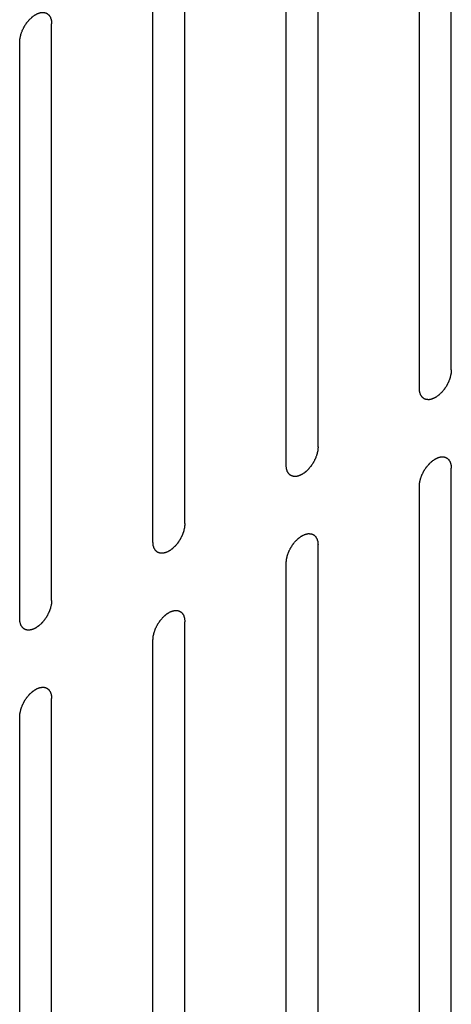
# Model space of a CAD drawing. Header units: inches. Extents: x 5 to 265, y 5 to 171.
# Tile 160 of 212: x 198.475 to 199.192, y 139.102 to 140.741. Entities that reach past the tile are written whole.
import ezdxf

# ---------------------------------------------------------------- set-up
doc = ezdxf.new("R2010")
doc.units = ezdxf.units.IN
doc.header["$LTSCALE"] = 14.96
doc.header["$MEASUREMENT"] = 0
doc.layers.get('0').update_dxf_attribs({"linetype": 'CONTINUOUS'})

msp = doc.modelspace()

# ---------------------------------------------------------------- linework, layer by layer
at = {"color": 7, "linetype": 'Continuous'}
for p, q in [((199.1918, 140.1578), (199.1918, 141.1172)), ((199.1388, 140.1272), (199.1388, 141.0866)), ((198.9705, 140.03), (198.9705, 140.9894)), ((198.9174, 139.9994), (198.9174, 140.9588)), ((198.7492, 139.9022), (198.7492, 140.8616)), ((198.6961, 139.8716), (198.6961, 140.831)), ((198.5278, 139.7745), (198.5278, 140.7339)), ((198.4748, 139.7439), (198.4748, 140.7032)), ((199.1918, 139.0351), (199.1918, 139.9945)), ((199.1388, 139.0045), (199.1388, 139.9639)), ((198.9705, 138.9073), (198.9705, 139.8667)), ((198.9174, 138.8767), (198.9174, 139.8361)), ((198.7492, 138.7796), (198.7492, 139.7389)), ((198.6961, 138.7489), (198.6961, 139.7083)), ((198.5278, 138.6518), (198.5278, 139.6112)), ((198.4748, 138.6212), (198.4748, 139.5806))]:
    msp.add_line(p, q, dxfattribs=at)
for points in [[(198.4748, 140.7032), (198.4748, 140.7038), (198.4749, 140.7048), (198.475, 140.7064), (198.4752, 140.7077), (198.4752, 140.7086), (198.4753, 140.7091), (198.4753, 140.7095), (198.4754, 140.7099), (198.4755, 140.7104), (198.4757, 140.7114), (198.476, 140.7128), (198.4764, 140.7141), (198.4766, 140.7151), (198.4767, 140.7157), (198.4768, 140.7161), (198.477, 140.7165), (198.4771, 140.717), (198.4775, 140.718), (198.478, 140.7194), (198.4785, 140.7208), (198.4789, 140.7218), (198.4791, 140.7223), (198.4792, 140.7227), (198.4794, 140.7232), (198.4797, 140.7237), (198.4802, 140.7247), (198.4809, 140.7261), (198.4816, 140.7274), (198.4821, 140.7284), (198.4824, 140.729), (198.4826, 140.7294), (198.4828, 140.7298), (198.4831, 140.7303), (198.4837, 140.7312), (198.4846, 140.7324), (198.4854, 140.7337), (198.486, 140.7346), (198.4863, 140.7351), (198.4866, 140.7355), (198.4869, 140.7358), (198.4872, 140.7363), (198.4879, 140.7371), (198.4888, 140.7382), (198.4898, 140.7393), (198.4905, 140.7401), (198.4908, 140.7406), (198.4911, 140.741), (198.4914, 140.7412), (198.4918, 140.7416), (198.4926, 140.7423), (198.4936, 140.7432), (198.4946, 140.7442), (198.4953, 140.7449), (198.4958, 140.7452), (198.4961, 140.7456), (198.4964, 140.7458), (198.4968, 140.7461), (198.4976, 140.7466), (198.4987, 140.7474), (198.4998, 140.7481), (198.5005, 140.7486), (198.501, 140.7489), (198.5013, 140.7492), (198.5016, 140.7493), (198.5021, 140.7495), (198.5028, 140.7499), (198.5039, 140.7504), (198.505, 140.7509), (198.5057, 140.7512), (198.5061, 140.7514), (198.5065, 140.7516), (198.5068, 140.7516), (198.5072, 140.7517), (198.5079, 140.7519), (198.5089, 140.7521), (198.51, 140.7524), (198.5107, 140.7525), (198.5111, 140.7526), (198.5114, 140.7527), (198.5117, 140.7527), (198.5121, 140.7527), (198.5127, 140.7526), (198.5137, 140.7526), (198.5147, 140.7526), (198.5153, 140.7526), (198.5157, 140.7525), (198.516, 140.7525), (198.5162, 140.7524), (198.5166, 140.7523), (198.5172, 140.7521), (198.518, 140.7518), (198.5189, 140.7515), (198.5195, 140.7512), (198.5198, 140.7511), (198.5201, 140.751), (198.5203, 140.7509), (198.5205, 140.7506), (198.521, 140.7502), (198.5217, 140.7497), (198.5224, 140.7491), (198.5229, 140.7487), (198.5231, 140.7485), (198.5234, 140.7483), (198.5235, 140.7481), (198.5237, 140.7477), (198.5241, 140.7472), (198.5246, 140.7464), (198.5251, 140.7456), (198.5254, 140.745), (198.5256, 140.7447), (198.5258, 140.7445), (198.5259, 140.7441), (198.526, 140.7437), (198.5262, 140.743), (198.5266, 140.742), (198.5269, 140.741), (198.5271, 140.7403), (198.5272, 140.7399), (198.5273, 140.7396), (198.5273, 140.7392), (198.5274, 140.7388), (198.5275, 140.7379), (198.5276, 140.7367), (198.5277, 140.7353), (198.5278, 140.7343), (198.5278, 140.7339)], [(199.1918, 140.1578), (199.1918, 140.1573), (199.1917, 140.1563), (199.1915, 140.1547), (199.1914, 140.1534), (199.1914, 140.1525), (199.1913, 140.152), (199.1913, 140.1516), (199.1912, 140.1512), (199.1911, 140.1506), (199.1909, 140.1497), (199.1905, 140.1483), (199.1902, 140.1469), (199.19, 140.1459), (199.1899, 140.1454), (199.1898, 140.145), (199.1896, 140.1446), (199.1894, 140.144), (199.1891, 140.143), (199.1886, 140.1416), (199.1881, 140.1403), (199.1877, 140.1393), (199.1875, 140.1387), (199.1874, 140.1383), (199.1872, 140.1379), (199.1869, 140.1373), (199.1864, 140.1364), (199.1857, 140.135), (199.185, 140.1336), (199.1845, 140.1326), (199.1842, 140.1321), (199.184, 140.1317), (199.1838, 140.1313), (199.1835, 140.1308), (199.1829, 140.1299), (199.182, 140.1286), (199.1812, 140.1274), (199.1806, 140.1265), (199.1803, 140.126), (199.18, 140.1256), (199.1797, 140.1252), (199.1794, 140.1248), (199.1787, 140.124), (199.1778, 140.1228), (199.1768, 140.1217), (199.1761, 140.1209), (199.1758, 140.1205), (199.1755, 140.1201), (199.1752, 140.1198), (199.1748, 140.1194), (199.174, 140.1188), (199.173, 140.1178), (199.172, 140.1169), (199.1712, 140.1162), (199.1708, 140.1158), (199.1705, 140.1155), (199.1702, 140.1153), (199.1698, 140.115), (199.169, 140.1145), (199.1679, 140.1137), (199.1668, 140.1129), (199.166, 140.1124), (199.1656, 140.1121), (199.1653, 140.1119), (199.165, 140.1117), (199.1645, 140.1115), (199.1638, 140.1112), (199.1627, 140.1107), (199.1616, 140.1102), (199.1609, 140.1098), (199.1605, 140.1096), (199.1601, 140.1095), (199.1598, 140.1094), (199.1594, 140.1093), (199.1587, 140.1092), (199.1577, 140.1089), (199.1566, 140.1087), (199.1559, 140.1085), (199.1555, 140.1084), (199.1552, 140.1083), (199.1549, 140.1084), (199.1545, 140.1084), (199.1538, 140.1084), (199.1529, 140.1084), (199.1519, 140.1085), (199.1513, 140.1085), (199.1509, 140.1085), (199.1506, 140.1085), (199.1504, 140.1086), (199.15, 140.1087), (199.1494, 140.109), (199.1486, 140.1093), (199.1477, 140.1096), (199.1471, 140.1098), (199.1468, 140.1099), (199.1465, 140.11), (199.1463, 140.1102), (199.1461, 140.1104), (199.1456, 140.1108), (199.1449, 140.1114), (199.1442, 140.112), (199.1437, 140.1123), (199.1435, 140.1126), (199.1432, 140.1127), (199.1431, 140.113), (199.1429, 140.1133), (199.1425, 140.1139), (199.142, 140.1147), (199.1415, 140.1155), (199.1412, 140.116), (199.141, 140.1164), (199.1408, 140.1166), (199.1407, 140.1169), (199.1406, 140.1173), (199.1404, 140.118), (199.14, 140.119), (199.1397, 140.12), (199.1395, 140.1207), (199.1394, 140.1211), (199.1393, 140.1214), (199.1393, 140.1218), (199.1392, 140.1223), (199.1391, 140.1231), (199.139, 140.1243), (199.1389, 140.1258), (199.1388, 140.1267), (199.1388, 140.1272)], [(198.9705, 140.03), (198.9704, 140.0295), (198.9704, 140.0285), (198.9702, 140.0269), (198.9701, 140.0256), (198.97, 140.0247), (198.97, 140.0242), (198.97, 140.0238), (198.9699, 140.0234), (198.9698, 140.0228), (198.9695, 140.0219), (198.9692, 140.0205), (198.9689, 140.0191), (198.9687, 140.0182), (198.9686, 140.0176), (198.9685, 140.0172), (198.9683, 140.0168), (198.9681, 140.0162), (198.9678, 140.0153), (198.9673, 140.0139), (198.9668, 140.0125), (198.9664, 140.0115), (198.9662, 140.0109), (198.9661, 140.0105), (198.9658, 140.0101), (198.9656, 140.0096), (198.9651, 140.0086), (198.9644, 140.0072), (198.9637, 140.0058), (198.9632, 140.0049), (198.9629, 140.0043), (198.9627, 140.0039), (198.9625, 140.0035), (198.9621, 140.003), (198.9615, 140.0021), (198.9607, 140.0008), (198.9599, 139.9996), (198.9593, 139.9987), (198.959, 139.9982), (198.9587, 139.9978), (198.9584, 139.9975), (198.958, 139.997), (198.9574, 139.9962), (198.9564, 139.9951), (198.9555, 139.9939), (198.9548, 139.9931), (198.9544, 139.9927), (198.9542, 139.9923), (198.9538, 139.9921), (198.9534, 139.9917), (198.9527, 139.991), (198.9517, 139.99), (198.9506, 139.9891), (198.9499, 139.9884), (198.9495, 139.988), (198.9492, 139.9877), (198.9489, 139.9875), (198.9484, 139.9872), (198.9477, 139.9867), (198.9466, 139.9859), (198.9455, 139.9852), (198.9447, 139.9846), (198.9443, 139.9843), (198.944, 139.9841), (198.9436, 139.984), (198.9432, 139.9838), (198.9425, 139.9834), (198.9414, 139.9829), (198.9403, 139.9824), (198.9396, 139.9821), (198.9391, 139.9819), (198.9388, 139.9817), (198.9385, 139.9816), (198.9381, 139.9815), (198.9374, 139.9814), (198.9363, 139.9811), (198.9353, 139.9809), (198.9346, 139.9807), (198.9342, 139.9807), (198.9338, 139.9806), (198.9336, 139.9806), (198.9332, 139.9806), (198.9325, 139.9806), (198.9316, 139.9807), (198.9306, 139.9807), (198.93, 139.9807), (198.9296, 139.9807), (198.9293, 139.9807), (198.929, 139.9808), (198.9287, 139.981), (198.9281, 139.9812), (198.9272, 139.9815), (198.9264, 139.9818), (198.9258, 139.982), (198.9255, 139.9822), (198.9252, 139.9822), (198.925, 139.9824), (198.9247, 139.9826), (198.9243, 139.983), (198.9236, 139.9836), (198.9229, 139.9842), (198.9224, 139.9846), (198.9221, 139.9848), (198.9219, 139.9849), (198.9218, 139.9852), (198.9216, 139.9855), (198.9212, 139.9861), (198.9207, 139.9869), (198.9202, 139.9877), (198.9198, 139.9883), (198.9196, 139.9886), (198.9195, 139.9888), (198.9194, 139.9891), (198.9193, 139.9895), (198.919, 139.9902), (198.9187, 139.9912), (198.9184, 139.9923), (198.9182, 139.993), (198.9181, 139.9934), (198.9179, 139.9936), (198.9179, 139.994), (198.9179, 139.9945), (198.9178, 139.9953), (198.9177, 139.9965), (198.9176, 139.998), (198.9175, 139.9989), (198.9174, 139.9994)], [(199.1388, 139.9639), (199.1388, 139.9644), (199.1389, 139.9655), (199.139, 139.967), (199.1391, 139.9683), (199.1392, 139.9692), (199.1392, 139.9697), (199.1393, 139.9701), (199.1394, 139.9705), (199.1395, 139.9711), (199.1397, 139.9721), (199.14, 139.9734), (199.1403, 139.9748), (199.1405, 139.9758), (199.1407, 139.9763), (199.1408, 139.9767), (199.1409, 139.9771), (199.1411, 139.9777), (199.1415, 139.9787), (199.142, 139.9801), (199.1425, 139.9814), (199.1428, 139.9824), (199.1431, 139.983), (199.1432, 139.9834), (199.1434, 139.9838), (199.1437, 139.9844), (199.1442, 139.9853), (199.1449, 139.9867), (199.1456, 139.9881), (199.146, 139.9891), (199.1463, 139.9896), (199.1465, 139.99), (199.1468, 139.9904), (199.1471, 139.9909), (199.1477, 139.9918), (199.1485, 139.9931), (199.1494, 139.9943), (199.1499, 139.9952), (199.1503, 139.9957), (199.1505, 139.9961), (199.1508, 139.9965), (199.1512, 139.9969), (199.1519, 139.9977), (199.1528, 139.9989), (199.1538, 140), (199.1544, 140.0008), (199.1548, 140.0012), (199.1551, 140.0016), (199.1554, 140.0019), (199.1558, 140.0023), (199.1565, 140.0029), (199.1576, 140.0039), (199.1586, 140.0048), (199.1593, 140.0055), (199.1597, 140.0059), (199.16, 140.0062), (199.1604, 140.0064), (199.1608, 140.0067), (199.1616, 140.0072), (199.1627, 140.008), (199.1638, 140.0088), (199.1645, 140.0093), (199.165, 140.0096), (199.1653, 140.0098), (199.1656, 140.01), (199.166, 140.0102), (199.1668, 140.0105), (199.1679, 140.011), (199.1689, 140.0115), (199.1697, 140.0119), (199.1701, 140.0121), (199.1704, 140.0122), (199.1707, 140.0123), (199.1712, 140.0124), (199.1719, 140.0125), (199.1729, 140.0128), (199.1739, 140.013), (199.1747, 140.0132), (199.1751, 140.0133), (199.1754, 140.0134), (199.1757, 140.0133), (199.1761, 140.0133), (199.1767, 140.0133), (199.1777, 140.0133), (199.1786, 140.0132), (199.1793, 140.0132), (199.1797, 140.0132), (199.18, 140.0132), (199.1802, 140.0131), (199.1806, 140.013), (199.1811, 140.0127), (199.182, 140.0124), (199.1828, 140.0121), (199.1834, 140.0119), (199.1838, 140.0118), (199.184, 140.0117), (199.1842, 140.0115), (199.1845, 140.0113), (199.185, 140.0109), (199.1857, 140.0103), (199.1864, 140.0097), (199.1868, 140.0094), (199.1871, 140.0091), (199.1873, 140.009), (199.1875, 140.0087), (199.1877, 140.0084), (199.188, 140.0078), (199.1885, 140.007), (199.189, 140.0062), (199.1894, 140.0057), (199.1896, 140.0053), (199.1898, 140.0051), (199.1899, 140.0048), (199.19, 140.0044), (199.1902, 140.0037), (199.1905, 140.0027), (199.1908, 140.0017), (199.1911, 140.001), (199.1912, 140.0006), (199.1913, 140.0003), (199.1913, 139.9999), (199.1914, 139.9994), (199.1914, 139.9986), (199.1915, 139.9974), (199.1917, 139.9959), (199.1918, 139.995), (199.1918, 139.9945)], [(198.7492, 139.9022), (198.7491, 139.9017), (198.749, 139.9007), (198.7489, 139.8991), (198.7488, 139.8978), (198.7487, 139.8969), (198.7487, 139.8964), (198.7487, 139.896), (198.7486, 139.8956), (198.7484, 139.8951), (198.7482, 139.8941), (198.7479, 139.8927), (198.7476, 139.8913), (198.7474, 139.8904), (198.7472, 139.8898), (198.7472, 139.8894), (198.747, 139.889), (198.7468, 139.8885), (198.7464, 139.8875), (198.7459, 139.8861), (198.7454, 139.8847), (198.7451, 139.8837), (198.7449, 139.8832), (198.7447, 139.8827), (198.7445, 139.8823), (198.7442, 139.8818), (198.7437, 139.8808), (198.7431, 139.8794), (198.7424, 139.8781), (198.7419, 139.8771), (198.7416, 139.8765), (198.7414, 139.8761), (198.7411, 139.8757), (198.7408, 139.8752), (198.7402, 139.8743), (198.7394, 139.8731), (198.7386, 139.8718), (198.738, 139.8709), (198.7376, 139.8704), (198.7374, 139.87), (198.7371, 139.8697), (198.7367, 139.8692), (198.7361, 139.8684), (198.7351, 139.8673), (198.7342, 139.8661), (198.7335, 139.8653), (198.7331, 139.8649), (198.7328, 139.8645), (198.7325, 139.8643), (198.7321, 139.8639), (198.7314, 139.8632), (198.7304, 139.8623), (198.7293, 139.8613), (198.7286, 139.8606), (198.7282, 139.8602), (198.7279, 139.8599), (198.7275, 139.8597), (198.7271, 139.8594), (198.7263, 139.8589), (198.7253, 139.8581), (198.7242, 139.8574), (198.7234, 139.8568), (198.723, 139.8566), (198.7226, 139.8563), (198.7223, 139.8562), (198.7219, 139.856), (198.7211, 139.8556), (198.7201, 139.8551), (198.719, 139.8546), (198.7182, 139.8543), (198.7178, 139.8541), (198.7175, 139.8539), (198.7172, 139.8539), (198.7168, 139.8538), (198.716, 139.8536), (198.715, 139.8534), (198.714, 139.8531), (198.7133, 139.853), (198.7128, 139.8529), (198.7125, 139.8528), (198.7122, 139.8528), (198.7119, 139.8528), (198.7112, 139.8528), (198.7102, 139.8529), (198.7093, 139.8529), (198.7086, 139.8529), (198.7083, 139.853), (198.708, 139.8529), (198.7077, 139.8531), (198.7074, 139.8532), (198.7068, 139.8534), (198.7059, 139.8537), (198.7051, 139.854), (198.7045, 139.8542), (198.7041, 139.8544), (198.7039, 139.8544), (198.7037, 139.8546), (198.7034, 139.8549), (198.7029, 139.8553), (198.7022, 139.8558), (198.7016, 139.8564), (198.7011, 139.8568), (198.7008, 139.857), (198.7006, 139.8572), (198.7005, 139.8574), (198.7002, 139.8577), (198.6999, 139.8583), (198.6994, 139.8591), (198.6989, 139.8599), (198.6985, 139.8605), (198.6983, 139.8608), (198.6981, 139.861), (198.6981, 139.8613), (198.6979, 139.8617), (198.6977, 139.8625), (198.6974, 139.8635), (198.6971, 139.8645), (198.6969, 139.8652), (198.6967, 139.8656), (198.6966, 139.8659), (198.6966, 139.8662), (198.6966, 139.8667), (198.6965, 139.8676), (198.6964, 139.8688), (198.6963, 139.8702), (198.6962, 139.8712), (198.6961, 139.8716)], [(198.9174, 139.8361), (198.9175, 139.8366), (198.9176, 139.8377), (198.9177, 139.8392), (198.9178, 139.8405), (198.9179, 139.8414), (198.9179, 139.842), (198.9179, 139.8423), (198.918, 139.8428), (198.9182, 139.8433), (198.9184, 139.8443), (198.9187, 139.8456), (198.919, 139.847), (198.9192, 139.848), (198.9194, 139.8485), (198.9194, 139.8489), (198.9196, 139.8494), (198.9198, 139.8499), (198.9202, 139.8509), (198.9207, 139.8523), (198.9212, 139.8537), (198.9215, 139.8546), (198.9217, 139.8552), (198.9219, 139.8556), (198.9221, 139.856), (198.9224, 139.8566), (198.9228, 139.8575), (198.9235, 139.8589), (198.9242, 139.8603), (198.9247, 139.8613), (198.925, 139.8618), (198.9252, 139.8623), (198.9255, 139.8626), (198.9258, 139.8631), (198.9264, 139.864), (198.9272, 139.8653), (198.928, 139.8666), (198.9286, 139.8675), (198.929, 139.868), (198.9292, 139.8684), (198.9295, 139.8687), (198.9299, 139.8691), (198.9305, 139.8699), (198.9315, 139.8711), (198.9324, 139.8722), (198.9331, 139.873), (198.9335, 139.8735), (198.9338, 139.8738), (198.9341, 139.8741), (198.9345, 139.8745), (198.9352, 139.8751), (198.9362, 139.8761), (198.9373, 139.8771), (198.938, 139.8777), (198.9384, 139.8781), (198.9387, 139.8784), (198.939, 139.8786), (198.9395, 139.8789), (198.9402, 139.8795), (198.9413, 139.8802), (198.9424, 139.881), (198.9432, 139.8815), (198.9436, 139.8818), (198.944, 139.8821), (198.9443, 139.8822), (198.9447, 139.8824), (198.9455, 139.8827), (198.9465, 139.8832), (198.9476, 139.8837), (198.9484, 139.8841), (198.9488, 139.8843), (198.9491, 139.8845), (198.9494, 139.8845), (198.9498, 139.8846), (198.9506, 139.8848), (198.9516, 139.885), (198.9526, 139.8852), (198.9533, 139.8854), (198.9538, 139.8855), (198.9541, 139.8856), (198.9543, 139.8855), (198.9547, 139.8855), (198.9554, 139.8855), (198.9564, 139.8855), (198.9573, 139.8854), (198.958, 139.8854), (198.9583, 139.8854), (198.9586, 139.8854), (198.9589, 139.8853), (198.9592, 139.8852), (198.9598, 139.885), (198.9607, 139.8846), (198.9615, 139.8843), (198.9621, 139.8841), (198.9625, 139.884), (198.9627, 139.8839), (198.9629, 139.8837), (198.9632, 139.8835), (198.9637, 139.8831), (198.9644, 139.8825), (198.965, 139.882), (198.9655, 139.8816), (198.9658, 139.8813), (198.966, 139.8812), (198.9661, 139.8809), (198.9664, 139.8806), (198.9667, 139.88), (198.9672, 139.8792), (198.9677, 139.8784), (198.9681, 139.8779), (198.9683, 139.8776), (198.9685, 139.8773), (198.9685, 139.877), (198.9687, 139.8766), (198.9689, 139.8759), (198.9692, 139.8749), (198.9695, 139.8739), (198.9697, 139.8732), (198.9699, 139.8728), (198.97, 139.8725), (198.97, 139.8721), (198.97, 139.8716), (198.9701, 139.8708), (198.9702, 139.8696), (198.9703, 139.8682), (198.9704, 139.8672), (198.9705, 139.8667)], [(198.5278, 139.7745), (198.5278, 139.7739), (198.5277, 139.7729), (198.5276, 139.7714), (198.5275, 139.77), (198.5274, 139.7691), (198.5274, 139.7686), (198.5273, 139.7682), (198.5272, 139.7678), (198.5271, 139.7673), (198.5269, 139.7663), (198.5266, 139.7649), (198.5263, 139.7636), (198.526, 139.7626), (198.5259, 139.7621), (198.5258, 139.7616), (198.5257, 139.7612), (198.5255, 139.7607), (198.5251, 139.7597), (198.5246, 139.7583), (198.5241, 139.7569), (198.5238, 139.7559), (198.5235, 139.7554), (198.5234, 139.755), (198.5232, 139.7546), (198.5229, 139.754), (198.5224, 139.753), (198.5217, 139.7517), (198.521, 139.7503), (198.5206, 139.7493), (198.5203, 139.7488), (198.5201, 139.7483), (198.5198, 139.748), (198.5195, 139.7474), (198.5189, 139.7466), (198.5181, 139.7453), (198.5172, 139.744), (198.5166, 139.7431), (198.5163, 139.7426), (198.5161, 139.7422), (198.5158, 139.7419), (198.5154, 139.7414), (198.5147, 139.7406), (198.5138, 139.7395), (198.5128, 139.7384), (198.5122, 139.7376), (198.5118, 139.7371), (198.5115, 139.7368), (198.5112, 139.7365), (198.5108, 139.7361), (198.5101, 139.7354), (198.509, 139.7345), (198.508, 139.7335), (198.5073, 139.7328), (198.5069, 139.7325), (198.5066, 139.7322), (198.5062, 139.7319), (198.5058, 139.7316), (198.505, 139.7311), (198.5039, 139.7304), (198.5028, 139.7296), (198.5021, 139.7291), (198.5016, 139.7288), (198.5013, 139.7285), (198.501, 139.7284), (198.5006, 139.7282), (198.4998, 139.7278), (198.4987, 139.7273), (198.4977, 139.7269), (198.4969, 139.7265), (198.4965, 139.7263), (198.4962, 139.7261), (198.4959, 139.7261), (198.4954, 139.726), (198.4947, 139.7258), (198.4937, 139.7256), (198.4927, 139.7254), (198.4919, 139.7252), (198.4915, 139.7251), (198.4912, 139.725), (198.4909, 139.725), (198.4905, 139.725), (198.4899, 139.7251), (198.4889, 139.7251), (198.488, 139.7251), (198.4873, 139.7252), (198.4869, 139.7252), (198.4866, 139.7252), (198.4864, 139.7253), (198.486, 139.7254), (198.4855, 139.7256), (198.4846, 139.7259), (198.4838, 139.7262), (198.4832, 139.7265), (198.4828, 139.7266), (198.4825, 139.7267), (198.4824, 139.7269), (198.4821, 139.7271), (198.4816, 139.7275), (198.4809, 139.728), (198.4802, 139.7286), (198.4798, 139.729), (198.4795, 139.7292), (198.4793, 139.7294), (198.4791, 139.7297), (198.4789, 139.73), (198.4786, 139.7305), (198.4781, 139.7313), (198.4775, 139.7321), (198.4772, 139.7327), (198.477, 139.733), (198.4768, 139.7332), (198.4767, 139.7336), (198.4766, 139.734), (198.4764, 139.7347), (198.4761, 139.7357), (198.4758, 139.7367), (198.4755, 139.7374), (198.4754, 139.7378), (198.4753, 139.7381), (198.4753, 139.7385), (198.4752, 139.7389), (198.4752, 139.7398), (198.4751, 139.741), (198.4749, 139.7424), (198.4748, 139.7434), (198.4748, 139.7439)], [(198.6961, 139.7083), (198.6962, 139.7089), (198.6962, 139.7099), (198.6964, 139.7115), (198.6965, 139.7128), (198.6965, 139.7137), (198.6966, 139.7142), (198.6966, 139.7146), (198.6967, 139.715), (198.6968, 139.7155), (198.6971, 139.7165), (198.6974, 139.7179), (198.6977, 139.7192), (198.6979, 139.7202), (198.698, 139.7207), (198.6981, 139.7212), (198.6983, 139.7216), (198.6985, 139.7221), (198.6988, 139.7231), (198.6993, 139.7245), (198.6998, 139.7259), (198.7002, 139.7269), (198.7004, 139.7274), (198.7005, 139.7278), (198.7008, 139.7282), (198.701, 139.7288), (198.7015, 139.7298), (198.7022, 139.7311), (198.7029, 139.7325), (198.7034, 139.7335), (198.7037, 139.734), (198.7039, 139.7345), (198.7041, 139.7348), (198.7045, 139.7354), (198.7051, 139.7362), (198.7059, 139.7375), (198.7067, 139.7388), (198.7073, 139.7397), (198.7076, 139.7402), (198.7079, 139.7406), (198.7082, 139.7409), (198.7085, 139.7414), (198.7092, 139.7422), (198.7102, 139.7433), (198.7111, 139.7444), (198.7118, 139.7452), (198.7122, 139.7457), (198.7124, 139.746), (198.7128, 139.7463), (198.7132, 139.7467), (198.7139, 139.7474), (198.7149, 139.7483), (198.716, 139.7493), (198.7167, 139.75), (198.7171, 139.7503), (198.7174, 139.7506), (198.7177, 139.7509), (198.7182, 139.7512), (198.7189, 139.7517), (198.72, 139.7524), (198.7211, 139.7532), (198.7219, 139.7537), (198.7223, 139.754), (198.7226, 139.7543), (198.723, 139.7544), (198.7234, 139.7546), (198.7241, 139.755), (198.7252, 139.7555), (198.7263, 139.7559), (198.727, 139.7563), (198.7275, 139.7565), (198.7278, 139.7567), (198.7281, 139.7567), (198.7285, 139.7568), (198.7292, 139.757), (198.7303, 139.7572), (198.7313, 139.7574), (198.732, 139.7576), (198.7324, 139.7577), (198.7327, 139.7578), (198.733, 139.7578), (198.7334, 139.7578), (198.7341, 139.7577), (198.735, 139.7577), (198.736, 139.7577), (198.7366, 139.7576), (198.737, 139.7576), (198.7373, 139.7576), (198.7376, 139.7575), (198.7379, 139.7574), (198.7385, 139.7572), (198.7393, 139.7569), (198.7402, 139.7566), (198.7408, 139.7563), (198.7411, 139.7562), (198.7414, 139.7561), (198.7416, 139.7559), (198.7419, 139.7557), (198.7423, 139.7553), (198.743, 139.7548), (198.7437, 139.7542), (198.7442, 139.7538), (198.7445, 139.7536), (198.7447, 139.7534), (198.7448, 139.7531), (198.745, 139.7528), (198.7454, 139.7523), (198.7459, 139.7515), (198.7464, 139.7507), (198.7468, 139.7501), (198.747, 139.7498), (198.7471, 139.7496), (198.7472, 139.7492), (198.7473, 139.7488), (198.7476, 139.7481), (198.7479, 139.7471), (198.7482, 139.7461), (198.7484, 139.7454), (198.7485, 139.745), (198.7486, 139.7447), (198.7487, 139.7443), (198.7487, 139.7439), (198.7488, 139.743), (198.7489, 139.7418), (198.749, 139.7404), (198.7491, 139.7394), (198.7492, 139.7389)], [(198.4748, 139.5806), (198.4748, 139.5811), (198.4749, 139.5821), (198.475, 139.5837), (198.4752, 139.585), (198.4752, 139.5859), (198.4753, 139.5864), (198.4753, 139.5868), (198.4754, 139.5872), (198.4755, 139.5877), (198.4757, 139.5887), (198.476, 139.5901), (198.4764, 139.5915), (198.4766, 139.5924), (198.4767, 139.593), (198.4768, 139.5934), (198.477, 139.5938), (198.4771, 139.5943), (198.4775, 139.5953), (198.478, 139.5967), (198.4785, 139.5981), (198.4789, 139.5991), (198.4791, 139.5996), (198.4792, 139.6001), (198.4794, 139.6005), (198.4797, 139.601), (198.4802, 139.602), (198.4809, 139.6034), (198.4816, 139.6047), (198.4821, 139.6057), (198.4824, 139.6063), (198.4826, 139.6067), (198.4828, 139.6071), (198.4831, 139.6076), (198.4837, 139.6085), (198.4846, 139.6097), (198.4854, 139.611), (198.486, 139.6119), (198.4863, 139.6124), (198.4866, 139.6128), (198.4869, 139.6131), (198.4872, 139.6136), (198.4879, 139.6144), (198.4888, 139.6155), (198.4898, 139.6167), (198.4905, 139.6175), (198.4908, 139.6179), (198.4911, 139.6183), (198.4914, 139.6185), (198.4918, 139.6189), (198.4926, 139.6196), (198.4936, 139.6205), (198.4946, 139.6215), (198.4953, 139.6222), (198.4958, 139.6226), (198.4961, 139.6229), (198.4964, 139.6231), (198.4968, 139.6234), (198.4976, 139.6239), (198.4987, 139.6247), (198.4998, 139.6254), (198.5005, 139.626), (198.501, 139.6262), (198.5013, 139.6265), (198.5016, 139.6266), (198.5021, 139.6268), (198.5028, 139.6272), (198.5039, 139.6277), (198.505, 139.6282), (198.5057, 139.6285), (198.5061, 139.6287), (198.5065, 139.6289), (198.5068, 139.6289), (198.5072, 139.629), (198.5079, 139.6292), (198.5089, 139.6294), (198.51, 139.6297), (198.5107, 139.6298), (198.5111, 139.6299), (198.5114, 139.63), (198.5117, 139.63), (198.5121, 139.63), (198.5127, 139.63), (198.5137, 139.6299), (198.5147, 139.6299), (198.5153, 139.6299), (198.5157, 139.6298), (198.516, 139.6299), (198.5162, 139.6297), (198.5166, 139.6296), (198.5172, 139.6294), (198.518, 139.6291), (198.5189, 139.6288), (198.5195, 139.6286), (198.5198, 139.6284), (198.5201, 139.6284), (198.5203, 139.6282), (198.5205, 139.6279), (198.521, 139.6275), (198.5217, 139.627), (198.5224, 139.6264), (198.5229, 139.626), (198.5231, 139.6258), (198.5234, 139.6256), (198.5235, 139.6254), (198.5237, 139.6251), (198.5241, 139.6245), (198.5246, 139.6237), (198.5251, 139.6229), (198.5254, 139.6223), (198.5256, 139.622), (198.5258, 139.6218), (198.5259, 139.6215), (198.526, 139.6211), (198.5262, 139.6203), (198.5266, 139.6193), (198.5269, 139.6183), (198.5271, 139.6176), (198.5272, 139.6172), (198.5273, 139.6169), (198.5273, 139.6166), (198.5274, 139.6161), (198.5275, 139.6152), (198.5276, 139.614), (198.5277, 139.6126), (198.5278, 139.6116), (198.5278, 139.6112)]]:
    msp.add_open_spline(points, degree=3, knots=[0, 0, 0, 0, 0.015625, 0.03125, 0.046875, 0.054688, 0.058594, 0.0625, 0.066406, 0.070312, 0.078125, 0.09375, 0.109375, 0.117188, 0.121094, 0.125, 0.128906, 0.132812, 0.140625, 0.15625, 0.171875, 0.179688, 0.183594, 0.1875, 0.191406, 0.195312, 0.203125, 0.21875, 0.234375, 0.242188, 0.246094, 0.25, 0.253906, 0.257812, 0.265625, 0.28125, 0.296875, 0.304688, 0.308594, 0.3125, 0.316406, 0.320312, 0.328125, 0.34375, 0.359375, 0.367188, 0.371094, 0.375, 0.378906, 0.382812, 0.390625, 0.40625, 0.421875, 0.429688, 0.433594, 0.4375, 0.441406, 0.445312, 0.453125, 0.46875, 0.484375, 0.492188, 0.496094, 0.5, 0.503906, 0.507812, 0.515625, 0.53125, 0.546875, 0.554688, 0.558594, 0.5625, 0.566406, 0.570312, 0.578125, 0.59375, 0.609375, 0.617188, 0.621094, 0.625, 0.628906, 0.632812, 0.640625, 0.65625, 0.671875, 0.679688, 0.683594, 0.6875, 0.691406, 0.695312, 0.703125, 0.71875, 0.734375, 0.742188, 0.746094, 0.75, 0.753906, 0.757812, 0.765625, 0.78125, 0.796875, 0.804688, 0.808594, 0.8125, 0.816406, 0.820312, 0.828125, 0.84375, 0.859375, 0.867188, 0.871094, 0.875, 0.878906, 0.882812, 0.890625, 0.90625, 0.921875, 0.929688, 0.933594, 0.9375, 0.941406, 0.945312, 0.953125, 0.96875, 0.984375, 1, 1, 1, 1], dxfattribs=at)

doc.saveas('drawing.dxf')
